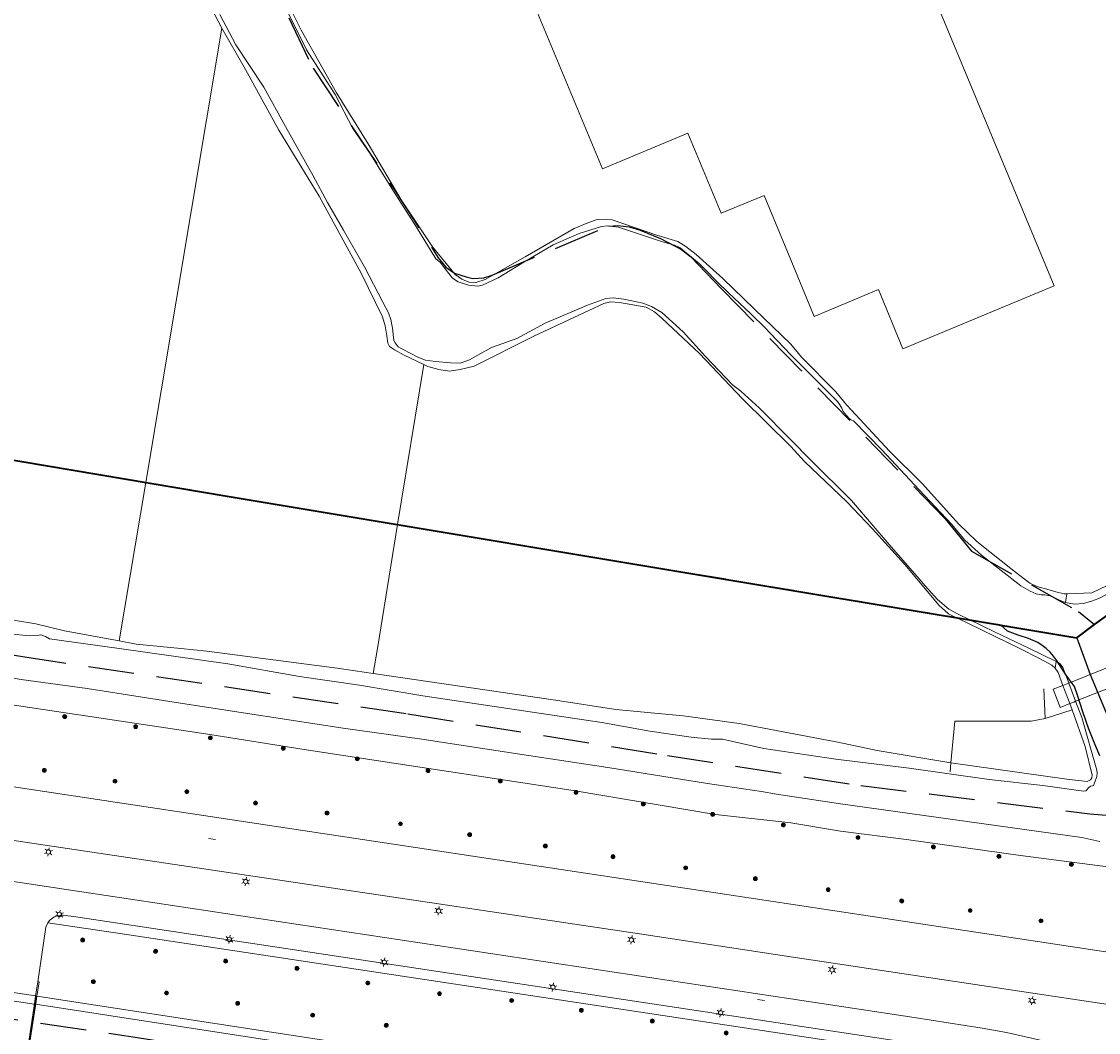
# Model space of a CAD drawing. Header units: metres. Extents: x 89872 to 94585, y 463299 to 469000.
# Tile 238 of 256: x 91894 to 92043, y 464986 to 465126. Entities that reach past the tile are written whole.
import ezdxf
from ezdxf.enums import TextEntityAlignment as Align

# ---------------------------------------------------------------- set-up
doc = ezdxf.new("R2010")
doc.units = ezdxf.units.M
doc.linetypes.add('HIDDEN', pattern=[9.525, 6.35, -3.175])
doc.layers.get('0').update_dxf_attribs({"linetype": 'CONTINUOUS'})
for name, color, linetype, lineweight in [('B-WE-BV-GELEIDECONSTRUCTIE-G', 251, 'CONTINUOUS', 13), ('B-WE-BV-LEUNING-G', 251, 'CONTINUOUS', 13), ('B-WE-GK-BESCHOEIING-G', 251, 'CONTINUOUS', 13), ('B-WE-GR-BEPLANTING_CULTUUR-G', 251, 'CONTINUOUS', 13), ('B-WE-GR-BOOM-S', 251, 'CONTINUOUS', 13), ('B-WE-IE-TERREINAFSCHEIDING-G', 251, 'CONTINUOUS', 13), ('B-WE-IE-TERREINAFSCHEIDING_KUNSTMATIG_HEKWERK-G', 251, 'CONTINUOUS', 13), ('B-WE-KL-ET_LS_OV_LICHTMAST-S', 251, 'CONTINUOUS', 13), ('B-WE-KW-KUNSTWERK-GV', 251, 'CONTINUOUS', 13), ('B-WE-OG-TOPOGRAFIE_BEBOUWING-GV', 251, 'CONTINUOUS', 13), ('B-WE-OG-TOPOGRAFIE_STRAATNAAM-T18', 251, 'CONTINUOUS', 13), ('B-WE-OG-TOPOGRAFIE_WATER-GV', 251, 'CONTINUOUS', 13), ('B-WE-VH-VERHARDING-GV', 251, 'CONTINUOUS', 13), ('G04', 7, 'gemeentegr', 35), ('Percelen', 10, 'HIDDEN', 25)]:
    doc.layers.add(name, color=color, linetype=linetype, lineweight=lineweight)
doc.styles.get("Standard").update_dxf_attribs({"font": 'isocp.shx'})
doc.linetypes.add('gemeentegr', pattern='A,1,-2.25,[1,RTW.shx,S=1.25,R=0,X=0,Y=0],-2.25', length=5.5)

# ---------------------------------------------------------------- blocks, each defined once
blk = doc.blocks.new('Q_LICHTMAST')
for points in [[(-0.26, 0.15), (-0.52, 0.3)], [(0, 0.3), (0, 0.6)], [(0.26, 0.15), (0.52, 0.3)], [(-0.26, -0.15), (-0.52, -0.3)], [(0, -0.3), (0, -0.6)], [(0.26, -0.15), (0.52, -0.3)]]:
    blk.add_lwpolyline(points)
blk.add_circle((0, 0), 0.3)
blk = doc.blocks.new('Q_BOOM')
for radius in [0.27, 0.18, 0.09]:
    blk.add_circle((0, 0), radius)

msp = doc.modelspace()

# ---------------------------------------------------------------- linework, layer by layer
at = {"layer": 'B-WE-BV-GELEIDECONSTRUCTIE-G'}
for p, q in [((91895.34, 464990.34), (91891.36, 464990.95)), ((91895.46, 464990.32), (91895.34, 464990.34)), ((91895.52, 464990.31), (91895.46, 464990.32))]:
    msp.add_line(p, q, dxfattribs=at)
msp.add_lwpolyline([(92085.29, 464952.49), (92083.57, 464953.13), (92074.42, 464956.18), (92059.82, 464960.98), (92045.39, 464965.79), (92035.92, 464968.82), (92034.21, 464969.24), (92032.47, 464969.6), (92024.14, 464970.85), (92009.82, 464973.07), (91995.08, 464975.23), (91987.17, 464976.43), (91979.84, 464977.46), (91971.21, 464978.81), (91945.44, 464982.64), (91895.52, 464990.31)], dxfattribs=at)
at = {"layer": 'B-WE-BV-LEUNING-G'}
for p, q in [((91895.63, 464991.45), (91895.46, 464990.32)), ((91895.46, 464990.32), (91894.3, 464982.64))]:
    msp.add_line(p, q, dxfattribs=at)
at = {"layer": 'B-WE-GK-BESCHOEIING-G'}
for points in [[(91871.9, 465045.48), (91876.83, 465044.31), (91880.62, 465043.49), (91885.68, 465042.89), (91891.87, 465041.59), (91894.69, 465041.31), (91895.99, 465041.39), (91896.25, 465041.46), (91896.9, 465041.19), (91897.45, 465040.89), (91907.07, 465039.53)], [(92042.74, 465012.82), (92040.28, 465013.4), (92006.89, 465018.05), (91998.03, 465019.39), (91995.97, 465019.78), (91988.48, 465020.89), (91974.69, 465023.1), (91963.7, 465024.73), (91948.95, 465027.02), (91938.09, 465028.52), (91916.43, 465031.84), (91902.65, 465034.02), (91893.53, 465035.27), (91880.73, 465037.4), (91871.9, 465038.8)], [(91907.07, 465039.53), (91922.1, 465037.41), (91932.02, 465035.69), (91940.32, 465034.47), (91949.07, 465033.02), (91973.88, 465029.31), (91980.49, 465028.11), (91986.2, 465027.27), (91989.05, 465026.99), (91990.55, 465027.01), (91996.25, 465025.69), (92006.21, 465024.25), (92016.39, 465022.99), (92027.46, 465021.42), (92034.88, 465020.59), (92040.49, 465019.82), (92040.81, 465019.84), (92040.98, 465019.97), (92041.21, 465020.29), (92041.45, 465020.48), (92041.75, 465020.53), (92041.9, 465020.6), (92042.13, 465021.18)], [(92038.45, 465034.78), (92037.96, 465036.09), (92037.64, 465036.94), (92037.29, 465037.43), (92036.92, 465037.64), (92036.73, 465037.75)]]:
    msp.add_lwpolyline(points, dxfattribs=at)
at = {"layer": 'B-WE-GR-BEPLANTING_CULTUUR-G'}
for p, q in [((91921.27, 465125.39), (91910.75, 465062.53)), ((91949.24, 465078.85), (91945.61, 465056.69)), ((91910.75, 465062.53), (91907.08, 465040.6)), ((91945.61, 465056.69), (91942.8, 465039.53)), ((92038.17, 465047.11), (92038.01, 465045.9)), ((91942.8, 465039.53), (91942.23, 465036.09)), ((92036.73, 465037.75), (92036.6, 465036.85)), ((92038.93, 465031.04), (92035.21, 465029.87))]:
    msp.add_line(p, q, dxfattribs=at)
msp.add_lwpolyline([(92035.21, 465029.87), (92033.26, 465029.48), (92022.69, 465029.51), (92022.15, 465023.74)], dxfattribs=at)
at = {"layer": 'B-WE-IE-TERREINAFSCHEIDING-G'}
msp.add_lwpolyline([(91895.69, 464991.45), (91895.99, 464993.41), (91895.81, 464993.44)], dxfattribs=at)
at = {"layer": 'B-WE-IE-TERREINAFSCHEIDING_KUNSTMATIG_HEKWERK-G'}
for p, q in [((92034.99, 465033.97), (92035.21, 465029.87)), ((92022.15, 465023.74), (92022.04, 465022.49))]:
    msp.add_line(p, q, dxfattribs=at)
at = {"layer": 'B-WE-KW-KUNSTWERK-GV'}
for p, q in [((92039.41, 465032.25), (92046.32, 465035.02)), ((91895.51, 464991.47), (91891.53, 464992.07)), ((91895.69, 464991.45), (91895.51, 464991.47)), ((91895.49, 464990.08), (91895.52, 464990.31))]:
    msp.add_line(p, q, dxfattribs=at)
for points in [[(92045.45, 465037.55), (92045.43, 465037.55), (92038.46, 465034.77)], [(92037.64, 465034.44), (92036.28, 465033.9), (92037.28, 465031.4), (92038.59, 465031.93)], [(92038.46, 465034.77), (92038.32, 465034.71), (92037.64, 465034.44)], [(92038.59, 465031.93), (92039.14, 465032.14), (92039.41, 465032.25)], [(91895.52, 464990.31), (91895.53, 464990.35), (91895.69, 464991.45)], [(91894.36, 464982.63), (91894.37, 464982.7), (91895.49, 464990.08)]]:
    msp.add_lwpolyline(points, dxfattribs=at)
at = {"layer": 'B-WE-OG-TOPOGRAFIE_BEBOUWING-GV'}
msp.add_lwpolyline([(92000, 465146.09), (91999.32, 465145.81), (91998.25, 465148.33), (92000, 465149.07), (92010.14, 465153.3), (92005.51, 465164.4), (92000, 465162.09), (91979.27, 465153.43), (91983.9, 465142.34), (91989.12, 465144.52), (91990.16, 465142.02), (91963.56, 465130.9), (91973.96, 465105.93), (91985.75, 465110.86), (91990.38, 465099.78), (91996.33, 465102.22), (92000, 465093.35), (92003.25, 465085.5), (92012.13, 465089.21), (92015.5, 465081.01), (92036.42, 465089.73), (92011.11, 465150.66)], dxfattribs=at)
at = {"layer": 'B-WE-OG-TOPOGRAFIE_STRAATNAAM-T18'}
for p, q in [((91919.44, 465013.25), (91920.43, 465013.1)), ((91995.38, 464990.97), (91996.37, 464990.82))]:
    msp.add_line(p, q, dxfattribs=at)
at = {"layer": 'B-WE-OG-TOPOGRAFIE_WATER-GV'}
for p, q in [((92022.99, 465043.8), (92031.68, 465039.53)), ((92037.64, 465034.44), (92038.59, 465031.93)), ((92038.46, 465034.77), (92038.45, 465034.78)), ((92039.41, 465032.25), (92038.46, 465034.77)), ((92038.59, 465031.93), (92038.93, 465031.04))]:
    msp.add_line(p, q, dxfattribs=at)
for points in [[(91907.99, 465152.48), (91912.04, 465144.63), (91917.23, 465133.31), (91917.54, 465132.55), (91917.59, 465131.47), (91917.93, 465130.81), (91918.71, 465130.36), (91921.27, 465125.39)], [(92025.76, 465054.37), (92024.42, 465055.65), (92023.27, 465056.75), (92018.16, 465062.37), (92013.66, 465066.85), (92008.4, 465072.51), (92007.69, 465073.28), (92006.25, 465075.08), (92001.48, 465079.89), (92000, 465081.68), (91994.96, 465086.53), (91990.6, 465090.77), (91986.9, 465094.07), (91985.49, 465095.18), (91984.36, 465095.88), (91981.47, 465096.75), (91975.31, 465098.86), (91974.52, 465098.96), (91973.23, 465098.91), (91971.9, 465098.44), (91970.01, 465097.66), (91963.25, 465093.77), (91957.7, 465090.61), (91956.44, 465090.18), (91955.46, 465090.25), (91954.49, 465090.64), (91953.55, 465091.31), (91950.41, 465095.15), (91946.09, 465101.62), (91941.54, 465109.41), (91937.16, 465116.45), (91932.24, 465125.1), (91929.95, 465129.78)], [(92024.77, 465043.5), (92023.06, 465044.33), (92021.88, 465045), (92020.32, 465046.32), (92018.61, 465048.2), (92017.75, 465049.19), (92013.62, 465053.96), (92008.39, 465060.04), (92002.69, 465065.71), (92000, 465068.44), (91995.64, 465072.85), (91993.07, 465075.17), (91991.97, 465076), (91988.2, 465079.98), (91985.1, 465083.39), (91982.17, 465086.05), (91980.71, 465086.87), (91979.53, 465087.36), (91976.89, 465087.91), (91975.44, 465088.09), (91974.42, 465087.98), (91971.87, 465087.08), (91966.04, 465084.55), (91962.12, 465082.45), (91958.57, 465081.2), (91955.56, 465079.49), (91954.27, 465079.05), (91952.91, 465079.07), (91950.85, 465079.25), (91949.47, 465079.46), (91948.38, 465079.89), (91946.27, 465080.96), (91945.68, 465081.3), (91945.26, 465081.83), (91945.1, 465082.18), (91944.88, 465083.87), (91944.65, 465085.06), (91944.35, 465086.02), (91943.58, 465087.5), (91941.01, 465092.37), (91938.12, 465097.46), (91935.92, 465101.26), (91933.93, 465104.94), (91930.08, 465111.8), (91927.09, 465117.25), (91923.22, 465123.11), (91921, 465127.29)], [(91930.21, 465128), (91932.98, 465122.42), (91936.98, 465116.21), (91939.43, 465111.51), (91941.83, 465107.95), (91945.03, 465102.82), (91948.23, 465097.86), (91950.88, 465093.48), (91951.53, 465092.95), (91952.2, 465092.07), (91953.2, 465090.79), (91954, 465090.3), (91955.43, 465089.83), (91956.72, 465089.69), (91957.34, 465089.81), (91959.53, 465090.83), (91962.6, 465092.72), (91964.3, 465093.77), (91967.14, 465095.39), (91970.71, 465096.98), (91973.83, 465097.94), (91974.59, 465098.06), (91976.16, 465097.86), (91982.23, 465095.81), (91983.9, 465095.36), (91984.68, 465095.01), (91985.31, 465094.5), (91986.25, 465093.71), (91987.35, 465092.79), (91988.22, 465091.96)], [(91921.27, 465125.39), (91924.56, 465119.69), (91929.18, 465111.3), (91934.73, 465102.14), (91940.55, 465091.5), (91943.51, 465085.45), (91943.88, 465084.19), (91944.12, 465082.83), (91944.23, 465081.79), (91944.48, 465081.35), (91945.17, 465080.9), (91946.52, 465080.16), (91949.24, 465078.85)], [(91988.22, 465091.96), (91989.82, 465090.28), (91991.39, 465088.79), (91994.49, 465085.85), (91996.46, 465083.91), (91997.21, 465083.15), (92000, 465080.21), (92000.41, 465079.77), (92006.48, 465073.73), (92006.77, 465073.26), (92007.04, 465072.8), (92007.23, 465072.35), (92007.72, 465071.78), (92008.09, 465071.39), (92008.28, 465071.24), (92008.45, 465071.16), (92008.67, 465071.06), (92012.59, 465067.03), (92017.77, 465061.49), (92022.27, 465056.69), (92023.62, 465055.08), (92024.03, 465054.59), (92026.38, 465052.46), (92031.82, 465048.22), (92033.1, 465047.5), (92033.93, 465047.12), (92034.62, 465046.97), (92035.14, 465046.99), (92036.09, 465046.77), (92036.81, 465046.44), (92037.57, 465046.04), (92038.01, 465045.9)], [(91949.24, 465078.85), (91949.78, 465078.59), (91951.32, 465078.16), (91952.8, 465077.93), (91954.28, 465078.17), (91956.2, 465078.62), (91964.43, 465082.79), (91974.12, 465087.3), (91975.06, 465087.51), (91976.32, 465087.44), (91979.97, 465086.77), (91981.13, 465086.13), (91982.19, 465085.24), (91987.39, 465080.36), (91993.34, 465074.12)], [(91993.34, 465074.12), (92000, 465067.5), (92001.88, 465065.44), (92007.76, 465059.84), (92011.26, 465056.16), (92015.76, 465051.16), (92020.52, 465045.5), (92021.84, 465044.36), (92022.67, 465043.95), (92022.99, 465043.8)], [(92058.48, 465056.31), (92058.01, 465056.77), (92056.63, 465055.49), (92045.82, 465049.25), (92041.65, 465047.26), (92038.17, 465047.11)], [(92038.17, 465047.11), (92037.8, 465047.1), (92036.67, 465047.4), (92035.74, 465047.65), (92034.02, 465048.15), (92033.09, 465048.6), (92030.91, 465050.26), (92025.76, 465054.37)], [(92038.01, 465045.9), (92039.24, 465045.7), (92040.52, 465045.77), (92041.61, 465046.11), (92042.62, 465046.49), (92049.23, 465049.94)], [(91907.08, 465040.6), (91899.5, 465042), (91895.54, 465042.95), (91887.05, 465044.35), (91883.14, 465044.58), (91875.07, 465046.73), (91871.9, 465047.15)], [(92033.01, 465039.53), (92028.17, 465041.84), (92024.77, 465043.5)], [(91915.6, 465039.53), (91909.44, 465040.17), (91907.08, 465040.6)], [(91942.23, 465036.09), (91937.22, 465036.84), (91919.22, 465039.16), (91915.6, 465039.53)], [(92031.68, 465039.53), (92034.43, 465038.18), (92036.12, 465037.26), (92036.6, 465036.85)], [(92036.73, 465037.75), (92036.63, 465037.81), (92033.01, 465039.53)], [(92022.15, 465023.74), (92011.95, 465025.43), (92006.52, 465026.57), (91992.85, 465029.19), (91985.11, 465030.21), (91975.79, 465031.09), (91967.45, 465032.39), (91942.23, 465036.09)], [(92036.6, 465036.85), (92036.97, 465036.21), (92037.64, 465034.44)], [(91871.9, 465034.78), (91919.34, 465027.7), (91932.68, 465025.59), (91969.89, 465019.9), (91989.58, 465016.58), (92000, 465015.42), (92006.87, 465014.26), (92016.31, 465013.05), (92031.8, 465010.9), (92047.41, 465008.89), (92055.78, 465007.93), (92063.38, 465007.44), (92066.97, 465007.32), (92073.74, 465007.72), (92082.3, 465007.92), (92089.11, 465007.6), (92091.62, 465007.55), (92093.45, 465007.98), (92094.42, 465008.58), (92094.64, 465008.8), (92094.69, 465009.14), (92094.57, 465009.56), (92094.11, 465010.72)], [(92042.13, 465021.18), (92042.32, 465021.83), (92042.4, 465022.3), (92042.35, 465022.71), (92040.25, 465030.01), (92039.41, 465032.25)], [(92038.93, 465031.04), (92040.74, 465025.99), (92041.68, 465022.03), (92041.64, 465021.65), (92041.46, 465021.36), (92040.99, 465021.16), (92038.18, 465021.46), (92022.15, 465023.74)], [(92097.48, 464941.57), (92097.45, 464952.86), (92085.04, 464953.66), (92055.06, 464963.54), (92034.83, 464970.21), (92011.65, 464973.84), (91980.02, 464978.59), (91971.38, 464979.94), (91945.61, 464983.78), (91895.69, 464991.45)]]:
    msp.add_lwpolyline(points, dxfattribs=at)
at = {"layer": 'B-WE-VH-VERHARDING-GV'}
for p, q in [((91871.9, 465023.52), (91980.46, 465007.12)), ((91979.38, 465000), (91896.86, 465012.33)), ((91895.81, 464993.44), (91895.51, 464991.47)), ((91895.34, 464990.34), (91895.31, 464990.11))]:
    msp.add_line(p, q, dxfattribs=at)
for points in [[(91896.86, 465012.33), (91890.98, 465013.21), (91871.95, 465016.05), (91871.9, 465016.06)], [(91871.9, 465010.4), (91909.55, 465004.71), (91999.99, 464991.08)], [(91980.46, 465007.12), (92000, 465004.16), (92044.18, 464997.5), (92057.93, 464995.99)], [(91897.2, 465001.6), (91896.92, 465000.98), (91895.81, 464993.44)], [(91899.33, 465002.65), (91898.92, 465002.64), (91898.51, 465002.57), (91898.12, 465002.42), (91897.77, 465002.2), (91897.46, 465001.93), (91897.2, 465001.6)], [(92064.96, 464968.26), (92063.01, 464969.1), (92045.8, 464976.38), (92041.57, 464977.98), (92037.27, 464979.39), (92032.92, 464980.61), (92028.51, 464981.63), (92024.07, 464982.47), (92021.1, 464982.92), (92000, 464986.1), (91907.82, 465000), (91897.2, 465001.6)], [(91999.45, 464987.56), (91917.01, 465000), (91901.07, 465002.4), (91899.33, 465002.65)], [(92102.05, 464982.89), (92089.03, 464983.8), (92077.12, 464985.3), (92000, 464996.89), (91979.38, 465000)], [(91895.51, 464991.47), (91895.35, 464990.38), (91895.34, 464990.34)], [(91999.99, 464991.08), (92017.08, 464988.5), (92026.5, 464987), (92029.85, 464986.4), (92033.73, 464985.52), (92036.62, 464984.82), (92040.41, 464983.67), (92043.85, 464982.52), (92049.7, 464980.17), (92051.59, 464979.47), (92061.94, 464975.04), (92066.92, 464972.84)], [(91895.31, 464990.11), (91894.19, 464982.73), (91894.18, 464982.65)], [(91999.45, 464987.56), (92000, 464987.47), (92027.51, 464983.3), (92030.67, 464982.69), (92033.8, 464981.96), (92036.9, 464981.12), (92039.96, 464980.15), (92042.98, 464979.07), (92048.52, 464976.75), (92063.24, 464970.54), (92065.52, 464969.56)]]:
    msp.add_lwpolyline(points, dxfattribs=at)
at = {"layer": 'G04', "flags": 128}
msp.add_lwpolyline([(90762.73, 464180.92), (90765.08, 464184.57), (90771, 464193.76), (90771.42, 464193.23), (90806.86, 464250), (90806.89, 464250.06), (90799.19, 464267.98), (90793.57, 464280.07), (90804.61, 464284.92), (90803.81, 464286.83), (90821.67, 464318.03), (90833.48, 464340.07), (90842.17, 464363.91), (90849.47, 464388.53), (90850.9, 464396.71), (90858.13, 464437.99), (90858.63, 464440.87), (90862.59, 464497.94), (90862.85, 464500), (90866.13, 464525.28), (90871.26, 464551.16), (90878.53, 464576.98), (90885.23, 464600.77), (90894.69, 464624.16), (90916.23, 464670.78), (90923.29, 464685), (90927.38, 464693.22), (90938.43, 464709.97), (90941.09, 464714), (90957.05, 464733.72), (90970.68, 464750), (90973.35, 464753.19), (90989.85, 464772.53), (91000, 464782.71), (91044.92, 464827.73), (91063.03, 464849.21), (91079.63, 464871.08), (91092.42, 464893.28), (91103.51, 464916.81), (91112.66, 464940.33), (91120.29, 464963.85), (91127, 464987.97), (91129.8, 465000), (91144.01, 465061.06), (91152.55, 465098.5), (91157.84, 465121.7), (91161.11, 465136.01), (91167.76, 465165.19), (91172.72, 465186.93), (91274.16, 465169.82), (91278.87, 465168.92), (91306.94, 465164.19), (91332.25, 465159.92), (91370.23, 465153.71), (91500, 465131.82), (91556.5, 465122.29), (91557.9, 465122.05), (91558.32, 465121.98), (91922.03, 465060.62), (92000, 465047.63), (92028.58, 465042.86), (92029.05, 465042.78), (92039.59, 465041.01), (92042.01, 465042.88), (92058.73, 465054.97), (92061.16, 465057.23), (92072.52, 465074.55), (92088.57, 465098.55), (92080.98, 465168.59), (92072.15, 465250), (92067.81, 465290.11), (92105.28, 465350.83), (92113.42, 465364.09), (92113.85, 465364.8), (92156.87, 465434.93), (92207.5, 465500), (92230.87, 465530.04), (92308.96, 465565.35), (92325.02, 465572.62), (92358.36, 465534.34), (92375.52, 465545.73), (92376.91, 465547.36), (92384.66, 465556.46), (92397.29, 465571.45), (92416.04, 465593.91), (92432.88, 465613.69), (92464.88, 465651.21), (92497.86, 465688.87), (92500, 465691.18), (92505.83, 465697.44), (92511.57, 465704.12), (92521.66, 465716.37), (92529.98, 465726.8), (92537.61, 465736.36), (92548.59, 465750), (92552.63, 465755.02), (92556.4, 465759.68), (92562.83, 465767.63), (92569.99, 465776.31), (92574, 465780.59), (92577.23, 465784.05), (92588.96, 465795.43), (92608.34, 465813.96), (92622.93, 465827.43), (92631.95, 465835.5), (92640.36, 465842.9), (92646.72, 465848.4), (92649.67, 465851.09), (92655.38, 465856.57), (92659.68, 465860.77), (92669.91, 465871.24), (92675.75, 465876.86), (92679.79, 465880.73), (92688.17, 465888.52), (92695.01, 465895.69), (92697.26, 465898.27), (92704.74, 465907.62), (92710.44, 465915.75), (92715.48, 465923.91), (92725.57, 465940.5), (92746.29, 465971.18), (92753.8, 465982.22), (92759.43, 465990.23), (92765.7, 465998.94), (92766.58, 466000), (92769.21, 466003.16), (92773.77, 466008.49), (92780.83, 466016.17), (92794.83, 466030.97), (92802.6, 466039.51), (92809.88, 466047.53), (92816.37, 466054.82), (92821.82, 466061.33), (92828.63, 466069.34), (92835.93, 466079.06), (92842.64, 466088.4), (92855.4, 466105.33), (92855.71, 466105.42), (92856.2, 466105.49), (92856.59, 466105.48), (92857, 466105.46), (92857.27, 466105.4), (92857.62, 466105.29), (92857.92, 466105.17), (92858.19, 466105.04), (92858.49, 466104.84), (92859.04, 466104.43), (92861.97, 466101.77), (92865.72, 466098.37), (92920.24, 466048.9), (92924.01, 466045.52), (92930.57, 466039.62), (92998.61, 466101.65), (93000, 466102.89), (93005.84, 466108.13), (93030.87, 466090.03), (93065.85, 466064.82), (93102.63, 466038.11), (93109.36, 466033.25), (93110.1, 466034.21), (93158.6, 466000), (93306.23, 465895.87), (93359.76, 465857.43), (93435.05, 465802.05), (93442.08, 465801.87), (93443.29, 465801.84), (93453.92, 465801.63), (93457.86, 465939.66), (93469.43, 465939.2), (93472.19, 465939.09), (93475.38, 465938.96), (93481.54, 465938.72), (93483.27, 465938.65), (93484.14, 465938.62), (93485.57, 465938.1), (93486.41, 465937.57), (93494.85, 465922.09), (93500, 465912.4), (93504.14, 465904.63), (93508.62, 465897.95), (93513.13, 465894.34), (93520.95, 465889.78), (93530.99, 465883.82), (93532.52, 465882.68), (93535.59, 465878.57), (93538.2, 465872.98), (93542.8, 465865.59), (93545.32, 465862.19), (93550.73, 465857.43), (93558, 465851.82), (93581.85, 465842.2), (93589.8, 465836.36), (93596, 465832.33), (93604.6, 465824.42), (93611.17, 465817.58), (93626.65, 465799), (93639.91, 465783.23), (93651.14, 465769.83), (93666.89, 465750), (93670.29, 465745.71), (93684.46, 465727.85), (93694.85, 465714.77), (93712.32, 465692.69), (93728.2, 465671.99), (93747.98, 465645.79), (93761.04, 465629.12), (93766.29, 465628.08), (93771.39, 465626.54), (93776.82, 465625.79), (93788.1, 465624.27), (93792.4, 465621.55), (93838.86, 465642.65), (93852.5, 465660.67), (93875.58, 465691.17), (93878.32, 465694.79), (93890.16, 465710.98), (93902.12, 465728.33), (93905.89, 465733.99), (93916.54, 465750), (93919.18, 465753.96), (93935.19, 465778.88), (93943.9, 465792.43), (93948.65, 465800.04), (93970.06, 465836.53), (93970.54, 465837.4), (93971.35, 465838.89), (93989.07, 465871.24), (93993.85, 465879.98), (94000, 465892.58), (94010.83, 465914.78), (94036.3, 465967.7), (94036.96, 465969.06), (94050.46, 466000), (94053.84, 466007.74), (94056.01, 466013.14), (94057.82, 466017.96), (94071.93, 466055.52), (94073.83, 466060.66), (94078.68, 466074.57), (94085.46, 466094.06), (94093.55, 466118.42), (94094.92, 466122.53), (94102.3, 466146.15), (94103.67, 466150.8), (94110.42, 466174.94), (94113.71, 466186.71), (94121.68, 466216.88), (94125.59, 466232.1), (94127.77, 466240.59), (94129.77, 466250), (94137.96, 466288.64), (94144.53, 466331.52), (94144.93, 466334.98), (94145.41, 466339.09), (94145.82, 466342.66), (94151.43, 466390.75), (94153.23, 466390.7), (94157.6, 466460.9), (94158.98, 466500), (94159.9, 466526.21), (94159.35, 466560.42), (94158.49, 466578.41)], dxfattribs=at)
msp.add_lwpolyline([(90762.73, 464180.92), (90765.08, 464184.57), (90771, 464193.76), (90771.42, 464193.23), (90806.86, 464250), (90806.89, 464250.06), (90799.19, 464267.98), (90793.57, 464280.07), (90804.61, 464284.92), (90803.81, 464286.83), (90821.67, 464318.03), (90833.48, 464340.07), (90842.17, 464363.91), (90849.47, 464388.53), (90850.9, 464396.71), (90858.13, 464437.99), (90858.63, 464440.87), (90862.59, 464497.94), (90862.85, 464500), (90866.13, 464525.28), (90871.26, 464551.16), (90878.53, 464576.98), (90885.23, 464600.77), (90894.69, 464624.16), (90916.23, 464670.78), (90923.29, 464685), (90927.38, 464693.22), (90938.43, 464709.97), (90941.09, 464714), (90957.05, 464733.72), (90970.68, 464750), (90973.35, 464753.19), (90989.85, 464772.53), (91000, 464782.71), (91044.92, 464827.73), (91063.03, 464849.21), (91079.63, 464871.08), (91092.42, 464893.28), (91103.51, 464916.81), (91112.66, 464940.33), (91120.29, 464963.85), (91127, 464987.97), (91129.8, 465000), (91144.01, 465061.06), (91152.55, 465098.5), (91157.84, 465121.7), (91161.11, 465136.01), (91167.76, 465165.19), (91172.72, 465186.93), (91274.16, 465169.82), (91278.87, 465168.92), (91306.94, 465164.19), (91332.25, 465159.92), (91370.23, 465153.71), (91500, 465131.82), (91556.5, 465122.29), (91557.9, 465122.05), (91558.32, 465121.98), (91922.03, 465060.62), (92000, 465047.63), (92028.58, 465042.86), (92029.05, 465042.78), (92039.59, 465041.01), (92042.01, 465042.88), (92058.73, 465054.97), (92061.16, 465057.23), (92072.52, 465074.55), (92088.57, 465098.55), (92080.98, 465168.59), (92072.15, 465250), (92067.81, 465290.11), (92105.28, 465350.83), (92113.42, 465364.09), (92113.85, 465364.8), (92156.87, 465434.93), (92207.5, 465500), (92230.87, 465530.04), (92308.96, 465565.35), (92325.02, 465572.62), (92358.36, 465534.34), (92375.52, 465545.73), (92376.91, 465547.36), (92384.66, 465556.46), (92397.29, 465571.45), (92416.04, 465593.91), (92432.88, 465613.69), (92464.88, 465651.21), (92497.86, 465688.87), (92500, 465691.18), (92505.83, 465697.44), (92511.57, 465704.12), (92521.66, 465716.37), (92529.98, 465726.8), (92537.61, 465736.36), (92548.59, 465750), (92552.63, 465755.02), (92556.4, 465759.68), (92562.83, 465767.63), (92569.99, 465776.31), (92574, 465780.59), (92577.23, 465784.05), (92588.96, 465795.43), (92608.34, 465813.96), (92622.93, 465827.43), (92631.95, 465835.5), (92640.36, 465842.9), (92646.72, 465848.4), (92649.67, 465851.09), (92655.38, 465856.57), (92659.68, 465860.77), (92669.91, 465871.24), (92675.75, 465876.86), (92679.79, 465880.73), (92688.17, 465888.52), (92695.01, 465895.69), (92697.26, 465898.27), (92704.74, 465907.62), (92710.44, 465915.75), (92715.48, 465923.91), (92725.57, 465940.5), (92746.29, 465971.18), (92753.8, 465982.22), (92759.43, 465990.23), (92765.7, 465998.94), (92766.58, 466000), (92769.21, 466003.16), (92773.77, 466008.49), (92780.83, 466016.17), (92794.83, 466030.97), (92802.6, 466039.51), (92809.88, 466047.53), (92816.37, 466054.82), (92821.82, 466061.33), (92828.63, 466069.34), (92835.93, 466079.06), (92842.64, 466088.4), (92855.4, 466105.33), (92855.71, 466105.42), (92856.2, 466105.49), (92856.59, 466105.48), (92857, 466105.46), (92857.27, 466105.4), (92857.62, 466105.29), (92857.92, 466105.17), (92858.19, 466105.04), (92858.49, 466104.84), (92859.04, 466104.43), (92861.97, 466101.77), (92865.72, 466098.37), (92920.24, 466048.9), (92924.01, 466045.52), (92930.57, 466039.62), (92998.61, 466101.65), (93000, 466102.89), (93005.84, 466108.13), (93030.87, 466090.03), (93065.85, 466064.82), (93102.63, 466038.11), (93109.36, 466033.25), (93110.1, 466034.21), (93158.6, 466000), (93306.23, 465895.87), (93359.76, 465857.43), (93435.05, 465802.05), (93442.08, 465801.87), (93443.29, 465801.84), (93453.92, 465801.63), (93457.86, 465939.66), (93469.43, 465939.2), (93472.19, 465939.09), (93475.38, 465938.96), (93481.54, 465938.72), (93483.27, 465938.65), (93484.14, 465938.62), (93485.57, 465938.1), (93486.41, 465937.57), (93494.85, 465922.09), (93500, 465912.4), (93504.14, 465904.63), (93508.62, 465897.95), (93513.13, 465894.34), (93520.95, 465889.78), (93530.99, 465883.82), (93532.52, 465882.68), (93535.59, 465878.57), (93538.2, 465872.98), (93542.8, 465865.59), (93545.32, 465862.19), (93550.73, 465857.43), (93558, 465851.82), (93581.85, 465842.2), (93589.8, 465836.36), (93596, 465832.33), (93604.6, 465824.42), (93611.17, 465817.58), (93626.65, 465799), (93639.91, 465783.23), (93651.14, 465769.83), (93666.89, 465750), (93670.29, 465745.71), (93684.46, 465727.85), (93694.85, 465714.77), (93712.32, 465692.69), (93728.2, 465671.99), (93747.98, 465645.79), (93761.04, 465629.12), (93766.29, 465628.08), (93771.39, 465626.54), (93776.82, 465625.79), (93788.1, 465624.27), (93792.4, 465621.55), (93838.86, 465642.65), (93852.5, 465660.67), (93875.58, 465691.17), (93878.32, 465694.79), (93890.16, 465710.98), (93902.12, 465728.33), (93905.89, 465733.99), (93916.54, 465750), (93919.18, 465753.96), (93935.19, 465778.88), (93943.9, 465792.43), (93948.65, 465800.04), (93970.06, 465836.53), (93970.54, 465837.4), (93971.35, 465838.89), (93989.07, 465871.24), (93993.85, 465879.98), (94000, 465892.58), (94010.83, 465914.78), (94036.3, 465967.7), (94036.96, 465969.06), (94050.46, 466000), (94053.84, 466007.74), (94056.01, 466013.14), (94057.82, 466017.96), (94071.93, 466055.52), (94073.83, 466060.66), (94078.68, 466074.57), (94085.46, 466094.06), (94093.55, 466118.42), (94094.92, 466122.53), (94102.3, 466146.15), (94103.67, 466150.8), (94110.42, 466174.94), (94113.71, 466186.71), (94121.68, 466216.88), (94125.59, 466232.1), (94127.77, 466240.59), (94129.77, 466250), (94137.96, 466288.64), (94144.53, 466331.52), (94144.93, 466334.98), (94145.41, 466339.09), (94145.82, 466342.66), (94151.43, 466390.75), (94153.23, 466390.7), (94157.6, 466460.9), (94158.98, 466500), (94159.9, 466526.21), (94159.35, 466560.42), (94158.49, 466578.41)], dxfattribs=at)
at = {"layer": 'Percelen'}
for p, q in [((92039.59, 465041.01), (92029.05, 465042.78)), ((92042.01, 465042.88), (92039.59, 465041.01))]:
    msp.add_line(p, q, dxfattribs=at)
for points in [[(91930.55, 465126.85), (91933.9, 465119.84), (91945.11, 465103.09), (91951.21, 465093.63), (91952.28, 465092.31), (91953.46, 465091.48), (91955.08, 465090.97), (91955.99, 465090.75), (91957.52, 465090.84), (91958.68, 465091.23), (91974.83, 465098.01), (91976.08, 465098.1), (91977.65, 465097.91), (91979.14, 465097.43), (91981.98, 465096.3), (91984.89, 465094.77), (91986.11, 465093.78), (91990.45, 465089.3), (92021.35, 465057.5), (92025.02, 465053.03), (92039.79, 465044.68), (92042.01, 465042.88)], [(92029.05, 465042.78), (92028.58, 465042.86), (91922.03, 465060.62), (91558.32, 465121.98)], [(92088.57, 465098.55), (92072.52, 465074.55), (92061.16, 465057.23), (92058.73, 465054.97), (92042.01, 465042.88)], [(91780.26, 465055.53), (91822.1, 465049.07), (91828.98, 465048.23), (91854.07, 465044.48), (91880.91, 465040.57), (91893.41, 465038.47), (91947, 465030.52), (91982.96, 465024.73), (92009.68, 465020.59), (92041.37, 465016.66), (92046.51, 465016.26)], [(92042.78, 465024.7), (92042.09, 465026.2), (92041.2, 465028.53), (92040.41, 465030.8), (92039.71, 465032.95), (92039.26, 465034.28), (92038.1, 465035.88), (92036.74, 465037.92), (92036.33, 465038.51), (92035.87, 465039.05), (92035.35, 465039.54), (92034.78, 465039.98), (92034.18, 465040.36), (92033.54, 465040.67), (92032.87, 465040.92), (92031.44, 465041.38), (92030, 465041.96), (92029.05, 465042.78)], [(92039.59, 465041.01), (92041.4, 465035.94), (92047.17, 465022.17), (92050.12, 465015.81), (92075.65, 465013.12), (92092.97, 465011.85), (92120, 465007.09), (92161.25, 465004.14), (92203.73, 465001.82), (92258.47, 464999.59), (92299.76, 464999.04), (92338.46, 464996.78), (92364.51, 464995.97), (92381.43, 464995.49), (92379.01, 464953.19)], [(91772.6, 465004.96), (91783.17, 465004.61), (91910.49, 464985.57), (92036.17, 464965.85), (92091.95, 464948.02), (92104.85, 464947.54), (92176.94, 464944.83), (92227.39, 464958.22), (92296.93, 464956.09), (92379.01, 464953.19)]]:
    msp.add_lwpolyline(points, dxfattribs=at)

# ---------------------------------------------------------------- block references
at = {"layer": 'B-WE-GR-BOOM-S'}
for p, rotation in [((91899.55, 465030.13), 171.5120935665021), ((91909.36, 465028.75), 171.5120935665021), ((91919.68, 465027.19), 170.9973735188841), ((91929.78, 465025.75), 170.9973735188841), ((91940.04, 465024.28), 171.3168015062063), ((91896.72, 465022.69), 171.408515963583), ((91949.82, 465022.66), 171.3168015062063), ((91906.52, 465021.19), 171.408515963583), ((91959.8, 465021.22), 171.3168015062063), ((91916.44, 465019.74), 171.408515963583), ((91970.28, 465019.63), 170.4282601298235), ((91925.94, 465018.18), 171.408515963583), ((91979.61, 465018.03), 170.4282601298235), ((91935.85, 465016.79), 171.4085159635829), ((91989.19, 465016.59), 170.4282601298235), ((91946, 465015.29), 171.408515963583), ((91998.97, 465015.13), 173.6423070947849), ((91955.56, 465013.79), 171.408515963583), ((92009.3, 465013.4), 172.6913319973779), ((91966.03, 465012.22), 171.408515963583), ((92019.73, 465012.09), 172.0724762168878), ((91975.4, 465010.73), 171.408515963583), ((92028.79, 465010.78), 172.0724762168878), ((91985.44, 465009.2), 171.4078879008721), ((92038.83, 465009.67), 172.6677657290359), ((91995.09, 465007.71), 171.4078879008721), ((92005.17, 465006.19), 171.4231973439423), ((92015.35, 465004.62), 171.4231973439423), ((92024.82, 465003.29), 171.4231973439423), ((92034.6, 465001.86), 171.4231973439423), ((91902.03, 464999.22), 171.4396779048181), ((91912.12, 464997.65), 171.4229489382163), ((91921.8, 464996.29), 171.4229489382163), ((91931.69, 464995.29), 171.4229489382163), ((91903.52, 464993.44), 171.2690187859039), ((91941.48, 464993.26), 171.4229489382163), ((91913.63, 464991.88), 171.2690187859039), ((91951.4, 464991.8), 171.4229489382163), ((91961.39, 464990.84), 171.4229489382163), ((91923.48, 464990.44), 171.2690187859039), ((91971.02, 464989.47), 171.4229489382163), ((91933.84, 464988.81), 171.2690187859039), ((91980.84, 464988.01), 171.4229489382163), ((91944.03, 464987.41), 171.2690187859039), ((91991.06, 464986.33), 171.4229489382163)]:
    msp.add_blockref('Q_BOOM', p, dxfattribs=dict(at, rotation=rotation))
at = {"layer": 'B-WE-KL-ET_LS_OV_LICHTMAST-S'}
for p, rotation in [((91897.29, 465011.39), 171.5009805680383), ((91924.59, 465007.3), 171.5009805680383), ((91898.81, 465002.76), 171.590842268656), ((91951.28, 465003.24), 171.5009805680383), ((91922.33, 464999.3), 171.4164298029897), ((91977.95, 464999.22), 171.5009805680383), ((91943.76, 464996.14), 171.4164298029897), ((92005.71, 464995.08), 171.4480550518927), ((91967.08, 464992.67), 171.4164298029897), ((92033.39, 464990.81), 171.4480550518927), ((91990.29, 464989.13), 171.4164298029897)]:
    msp.add_blockref('Q_LICHTMAST', p, dxfattribs=dict(at, rotation=rotation))

# ---------------------------------------------------------------- texts
at = {"layer": 'B-WE-OG-TOPOGRAFIE_STRAATNAAM-T18'}
for p in [(91919.44, 465013.25), (91995.38, 464990.97)]:
    msp.add_text('Wassenaarseweg', height=0.005, rotation=351.3758, dxfattribs=at).set_placement(p, align=Align.MIDDLE)

doc.saveas('drawing.dxf')
